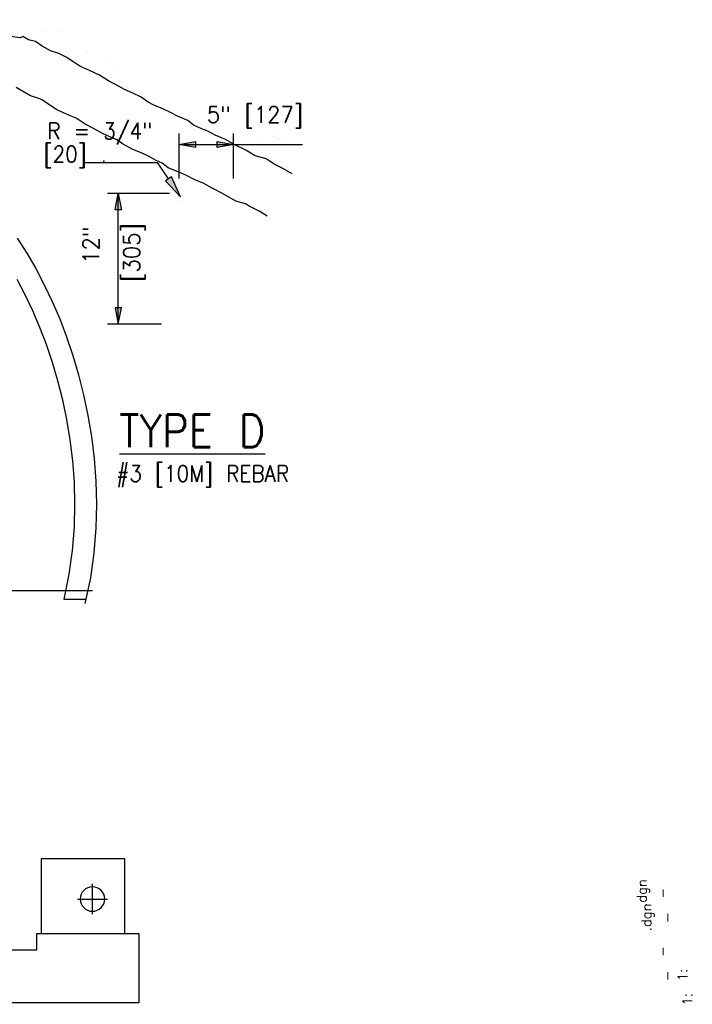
# Model space of a CAD drawing. Extents: x -17 to 2859, y -14 to 3983.
# Tile 35 of 39: x 317 to 368, y 135 to 210. Entities that reach past the tile are written whole.
import ezdxf
from ezdxf.enums import TextEntityAlignment as Align

# ---------------------------------------------------------------- set-up
doc = ezdxf.new("R2010")
doc.units = 0
doc.header["$LTSCALE"] = 25.4
doc.header["$MEASUREMENT"] = 0
doc.linetypes.add('HIDDEN2', pattern=[0.1875, 0.125, -0.0625])
for name, color, linetype in [('ARC-GRD', 1, 'CONTINUOUS'), ('ARC-PTS', 1, 'CONTINUOUS'), ('FORM', 1, 'CONTINUOUS'), ('POINTS', 1, 'CONTINUOUS'), ('RS_LABELS', 7, 'CONTINUOUS')]:
    doc.layers.add(name, color=color, linetype=linetype)
doc.styles.add('TXT_SHX', font='txt.shx')

# ---------------------------------------------------------------- blocks, each defined once
blk = doc.blocks.new('PIPE_6')
at = {"layer": 'POINTS', "color": 3, "linetype": 'CONTINUOUS'}
for p, q in [((0, -3.685175), (0, 3.685175)), ((3.685175, 0), (-3.685175, 0))]:
    blk.add_line(p, q, dxfattribs=at)
blk.add_circle((0, 0), 3, dxfattribs=at)
blk = doc.blocks.new('SO3_B0')
at = {"layer": 'POINTS', "linetype": 'CONTINUOUS'}
blk.add_hatch(color=7, dxfattribs=at).paths.add_polyline_path([(194.263, 30.969), (193.709, 30.598), (195.098, 29.121)])
at = {"layer": 'RS_LABELS', "linetype": 'CONTINUOUS'}
for points in [[(194.96, 33.936), (196.46, 34.218), (196.46, 33.655)], [(199.96, 33.936), (198.46, 33.655), (198.46, 34.218)], [(189.38, 29.437), (189.662, 27.937), (189.099, 27.937)], [(189.38, 17.437), (189.662, 18.937), (189.099, 18.937)]]:
    blk.add_hatch(color=7, dxfattribs=at).paths.add_polyline_path(points)
at = {"layer": 'POINTS', "color": 253, "linetype": 'CONTINUOUS'}
blk.add_line((186.321, 32.281), (192.985, 32.281), dxfattribs=at)
at = {"layer": 'POINTS', "color": 7, "linetype": 'CONTINUOUS'}
blk.add_line((193.986, 30.783), (192.985, 32.281), dxfattribs=at)
blk.add_lwpolyline([(194.263, 30.969), (193.709, 30.598), (195.098, 29.121)], close=True, dxfattribs=at)
at = {"layer": 'RS_LABELS', "color": 7, "linetype": 'CONTINUOUS'}
for p, q in [((194.96, 30.803), (194.96, 34.936)), ((199.96, 30.803), (199.96, 34.936)), ((194.96, 33.936), (206.31, 33.936)), ((194.088, 29.437), (188.38, 29.437)), ((189.38, 17.437), (189.38, 29.437)), ((193.338, 17.437), (188.38, 17.437))]:
    blk.add_line(p, q, dxfattribs=at)
for points in [[(194.96, 33.936), (196.46, 34.218), (196.46, 33.655)], [(199.96, 33.936), (198.46, 33.655), (198.46, 34.218)], [(189.38, 29.437), (189.662, 27.937), (189.099, 27.937)], [(189.38, 17.437), (189.662, 18.937), (189.099, 18.937)]]:
    blk.add_lwpolyline(points, close=True, dxfattribs=at)
at = {"layer": 'RS_LABELS', "color": 7, "linetype": 'CONTINUOUS', "const_width": 0.00035}
blk.add_lwpolyline([(194.96, 17.437), (194.96, 28.687, -0.414214), (195.71, 29.437), (199.21, 29.437, -0.414214), (199.96, 28.687), (199.96, 17.437)], format="xyb", dxfattribs=at)
at = {"layer": 'RS_LABELS', "color": 24, "linetype": 'CONTINUOUS'}
for p in [(199.96, 33.936), (189.38, 29.437)]:
    blk.add_point(p, dxfattribs=at)
at = {"layer": 'POINTS', "color": 5, "linetype": 'CONTINUOUS', "style": 'TXT_SHX', "width": 0.9}
for s, p in [('R = 3/4"', (192.504, 34.434)), ('[20]', (186.47, 32.308))]:
    blk.add_text(s, height=1.5, dxfattribs=at).set_placement(p, align=Align.RIGHT)
at = {"layer": 'POINTS', "color": 1, "linetype": 'CONTINUOUS', "style": 'TXT_SHX', "width": 0.9}
blk.add_text('%%uTYPE D', height=3, dxfattribs=at).set_placement((189.479, 6.12))
at = {"layer": 'POINTS', "color": 3, "linetype": 'CONTINUOUS', "style": 'TXT_SHX', "width": 0.9}
blk.add_text('#3 [10M] REBAR', height=1.5, dxfattribs=at).set_placement((189.191, 2.958))
at = {"layer": 'RS_LABELS', "color": 5, "linetype": 'CONTINUOUS', "style": 'TXT_SHX', "width": 0.95}
blk.add_text('5" [127]', height=1.5, dxfattribs=at).set_placement((201.935, 35.936), align=Align.CENTER)
for s, p in [('12" ', (187.614, 25.336)), ('[305]', (191.356, 24.012))]:
    blk.add_text(s, height=1.5, rotation=90, dxfattribs=at).set_placement(p, align=Align.CENTER)
blk = doc.blocks.new('SO3_B1')
at = {"layer": 'POINTS', "linetype": 'CONTINUOUS'}
blk.add_hatch(color=7, dxfattribs=at).paths.add_polyline_path([(194.263, 30.969), (193.709, 30.598), (195.098, 29.121)])
at = {"layer": 'RS_LABELS', "linetype": 'CONTINUOUS'}
for points in [[(194.96, 33.936), (196.46, 34.218), (196.46, 33.655)], [(199.96, 33.936), (198.46, 33.655), (198.46, 34.218)], [(189.38, 29.437), (189.662, 27.937), (189.099, 27.937)], [(189.38, 17.437), (189.662, 18.937), (189.099, 18.937)]]:
    blk.add_hatch(color=7, dxfattribs=at).paths.add_polyline_path(points)
at = {"layer": 'POINTS', "color": 253, "linetype": 'CONTINUOUS'}
blk.add_line((186.321, 32.281), (192.985, 32.281), dxfattribs=at)
at = {"layer": 'POINTS', "color": 7, "linetype": 'CONTINUOUS'}
blk.add_line((193.986, 30.783), (192.985, 32.281), dxfattribs=at)
blk.add_lwpolyline([(194.263, 30.969), (193.709, 30.598), (195.098, 29.121)], close=True, dxfattribs=at)
at = {"layer": 'RS_LABELS', "color": 7, "linetype": 'CONTINUOUS'}
for p, q in [((194.96, 30.803), (194.96, 34.936)), ((199.96, 30.803), (199.96, 34.936)), ((194.96, 33.936), (206.31, 33.936)), ((194.088, 29.437), (188.38, 29.437)), ((189.38, 17.437), (189.38, 29.437)), ((193.338, 17.437), (188.38, 17.437))]:
    blk.add_line(p, q, dxfattribs=at)
for points in [[(194.96, 33.936), (196.46, 34.218), (196.46, 33.655)], [(199.96, 33.936), (198.46, 33.655), (198.46, 34.218)], [(189.38, 29.437), (189.662, 27.937), (189.099, 27.937)], [(189.38, 17.437), (189.662, 18.937), (189.099, 18.937)]]:
    blk.add_lwpolyline(points, close=True, dxfattribs=at)
at = {"layer": 'RS_LABELS', "color": 7, "linetype": 'CONTINUOUS', "const_width": 0.00035}
blk.add_lwpolyline([(194.96, 17.437), (194.96, 28.687, -0.414214), (195.71, 29.437), (199.21, 29.437, -0.414214), (199.96, 28.687), (199.96, 17.437)], format="xyb", dxfattribs=at)
at = {"layer": 'RS_LABELS', "color": 24, "linetype": 'CONTINUOUS'}
for p in [(199.96, 33.936), (189.38, 29.437)]:
    blk.add_point(p, dxfattribs=at)
at = {"layer": 'POINTS', "color": 5, "linetype": 'CONTINUOUS', "style": 'TXT_SHX', "width": 0.9}
for s, p in [('R = 3/4"', (192.504, 34.434)), ('[20]', (186.47, 32.308))]:
    blk.add_text(s, height=1.5, dxfattribs=at).set_placement(p, align=Align.RIGHT)
at = {"layer": 'POINTS', "color": 1, "linetype": 'CONTINUOUS', "style": 'TXT_SHX', "width": 0.9}
blk.add_text('%%uTYPE D', height=3, dxfattribs=at).set_placement((189.479, 6.12))
at = {"layer": 'POINTS', "color": 3, "linetype": 'CONTINUOUS', "style": 'TXT_SHX', "width": 0.9}
blk.add_text('#3 [10M] REBAR', height=1.5, dxfattribs=at).set_placement((189.191, 2.958))
at = {"layer": 'RS_LABELS', "color": 5, "linetype": 'CONTINUOUS', "style": 'TXT_SHX', "width": 0.95}
blk.add_text('5" [127]', height=1.5, dxfattribs=at).set_placement((201.935, 35.936), align=Align.CENTER)
for s, p in [('12" ', (187.614, 25.336)), ('[305]', (191.356, 24.012))]:
    blk.add_text(s, height=1.5, rotation=90, dxfattribs=at).set_placement(p, align=Align.CENTER)

msp = doc.modelspace()

# ---------------------------------------------------------------- linework, layer by layer
at = {"layer": 'FORM', "color": 1, "linetype": 'CONTINUOUS'}
msp.add_line((319.944, 165.759), (321.645, 165.759), dxfattribs=at)
msp.add_lwpolyline([(316.385, 193.38), (317.116, 192.241), (317.808, 191.054), (318.461, 189.818), (319.073, 188.535), (319.644, 187.203), (320.172, 185.822), (320.654, 184.393), (321.089, 182.916), (321.472, 181.389), (321.8, 179.813), (322.068, 178.188), (322.271, 176.513), (322.401, 174.787), (322.449, 173.011), (322.406, 171.183), (322.257, 169.303), (321.985, 167.371), (321.572, 165.415)], dxfattribs=at)
at = {"layer": 'FORM', "color": 1, "linetype": 'HIDDEN2'}
msp.add_lwpolyline([(316.353, 190.246), (316.974, 189.071), (317.557, 187.848), (318.102, 186.578), (318.606, 185.259), (319.067, 183.892), (319.483, 182.478), (319.85, 181.017), (320.164, 179.508), (320.42, 177.952), (320.614, 176.35), (320.738, 174.702), (320.785, 173.008), (320.744, 171.269), (320.602, 169.485), (320.345, 167.659), (319.944, 165.759)], dxfattribs=at)
at = {"layer": 'FORM', "color": 24, "linetype": 'CONTINUOUS'}
msp.add_point((323.03, 199.278), dxfattribs=at)
at = {"layer": 'POINTS', "color": 2, "linetype": 'CONTINUOUS'}
msp.add_line((253.331, 166.419), (322.141, 166.419), dxfattribs=at)
at = {"layer": 'POINTS', "color": 3, "linetype": 'CONTINUOUS', "const_width": 0.00025}
msp.add_lwpolyline([(337.581, 199.776), (336.809, 200.106), (336.307, 200.458), (337.019, 200.578), (336.397, 200.555), (336.779, 201.162), (336.367, 200.705), (336.36, 201.716), (336.532, 200.593), (335.828, 201.641), (336.188, 200.727), (335.176, 201.596), (336.038, 200.42), (335.244, 200.75), (334.413, 201.319), (333.506, 201.806), (332.683, 202.33), (331.791, 202.63), (330.968, 203.027), (329.964, 203.513), (329.26, 203.798), (329.148, 203.716), (328.391, 204.18), (327.2, 204.809), (326.317, 205.326), (325.748, 205.663), (324.871, 206.082), (323.98, 206.532), (323.179, 206.906), (322.52, 207.303), (321.853, 207.617), (321.306, 207.91), (320.917, 208.089), (320.43, 208.314), (320.131, 208.464), (320.954, 208.891), (320.37, 208.636), (320.587, 209.452), (320.131, 208.404), (319.839, 209.355), (319.988, 208.426), (319.479, 209.003), (319.726, 208.584), (319.254, 208.786), (319.015, 208.936), (318.82, 209.003), (318.446, 209.198), (318.124, 209.422), (317.689, 209.58), (317.39, 209.842), (316.865, 210.044), (316.603, 210.104), (315.974, 210.111)], dxfattribs=at)
at = {"layer": 'POINTS', "color": 3, "linetype": 'CONTINUOUS'}
for points in [[(337.438, 198.301), (336.757, 198.705), (336.06, 199.057), (335.439, 199.462), (334.6, 199.701), (333.888, 200.113), (333.042, 200.54), (332.331, 200.93), (331.544, 201.274), (330.975, 201.566), (330.353, 201.843), (329.882, 202.03), (329.455, 202.382), (328.653, 202.72), (328.182, 202.982), (327.523, 203.281), (326.804, 203.596), (326.399, 203.805), (325.882, 204.172), (325.238, 204.479), (324.609, 204.764), (323.973, 205.116), (323.441, 205.378), (322.692, 205.865), (321.928, 206.209), (321.239, 206.517), (320.745, 206.846), (320.183, 207.206), (319.569, 207.535), (318.925, 207.73), (318.303, 208.097), (317.779, 208.449), (317.24, 208.569), (316.828, 208.823), (316.633, 208.718), (315.847, 208.831)], [(335.525, 195.076), (334.952, 195.416), (334.186, 195.803), (333.866, 196.011), (333.123, 196.223), (332.103, 196.814), (331.297, 197.22), (330.675, 197.561), (329.934, 197.885), (329.354, 198.183), (328.898, 198.386), (327.951, 198.762), (327.494, 199.139), (327.011, 199.342), (326.492, 199.63), (325.995, 199.856), (325.187, 200.21), (324.441, 200.597), (323.976, 200.927), (323.658, 201.078), (322.926, 201.409), (322.235, 201.792), (321.584, 202.113), (320.889, 202.564), (320.394, 202.788), (319.423, 203.22), (318.694, 203.706), (318.283, 203.969), (318.126, 204.054), (317.407, 204.271), (316.303, 204.923)]]:
    msp.add_lwpolyline(points, dxfattribs=at)
for points in [[(324.637, 140.153), (324.637, 145.871), (318.218, 145.871), (318.218, 140.153)], [(317.891, 138.903), (317.891, 140.153), (325.708, 140.153), (325.708, 134.841), (306.489, 134.841), (306.489, 140.153), (310.825, 140.159), (314.224, 140.153), (314.224, 138.903)]]:
    msp.add_lwpolyline(points, close=True, dxfattribs=at)

# ---------------------------------------------------------------- block references
at = {"layer": 'FORM', "linetype": 'CONTINUOUS', "xscale": 0.8333299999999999, "yscale": 0.8333299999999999, "zscale": 0.8333299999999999}
for name in ['SO3_B0', 'SO3_B1']:
    msp.add_blockref(name, (166.307, 172.273), dxfattribs=at)
at = {"layer": 'POINTS', "linetype": 'CONTINUOUS', "xscale": -0.3125, "yscale": 0.3125, "zscale": 0.3125}
msp.add_blockref('PIPE_6', (322.146, 142.791), dxfattribs=at)

# ---------------------------------------------------------------- texts
at = {"layer": 'ARC-GRD', "color": 24, "linetype": 'CONTINUOUS', "style": 'TXT_SHX'}
for s, height, p in [('        .dgn', 0.73665, (364.555, 136.482)), ('        .dgn', 0.73665, (364.555, 136.482)), ('   -     -   ', 0.73665, (366.134, 136.217)), ('   -     -   ', 0.73665, (366.134, 136.217)), ('1:    ', 0.7367, (367.686, 136.509)), ('1:    ', 0.7367, (367.686, 136.509))]:
    msp.add_text(s, height=height, rotation=90, dxfattribs=at).set_placement(p)
at = {"layer": 'ARC-PTS', "color": 24, "linetype": 'CONTINUOUS', "style": 'TXT_SHX'}
for s, height, p in [('        .dgn', 0.73665, (364.915, 134.614)), ('   -     -   ', 0.73665, (366.494, 134.348)), ('1:    ', 0.7367, (368.046, 134.641))]:
    msp.add_text(s, height=height, rotation=90, dxfattribs=at).set_placement(p)

doc.saveas('drawing.dxf')
